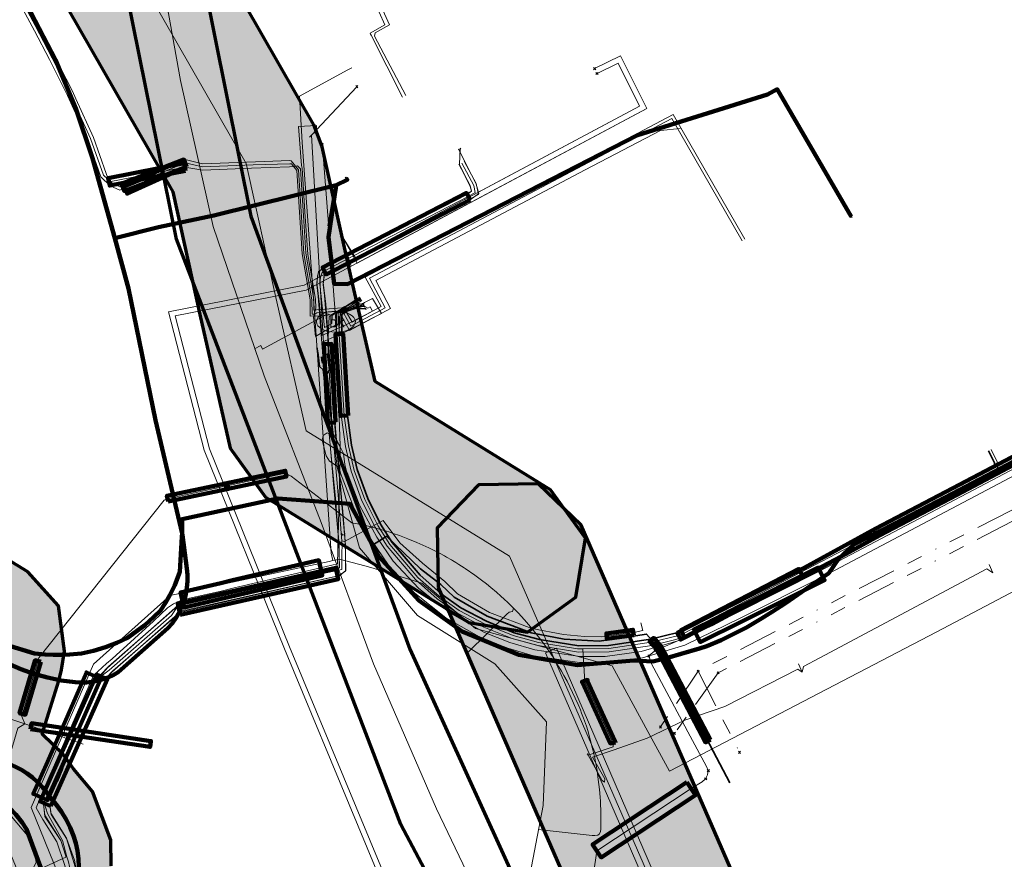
# Model space of a CAD drawing. Header units: metres. Extents: x 81432 to 82113, y 447367 to 448265.
# Tile 3 of 11: x 81564 to 81691, y 447585 to 447692. Entities that reach past the tile are written whole.
import ezdxf
from ezdxf.enums import TextEntityAlignment as Align
from ezdxf.lldxf.tags import DXFTag

# ---------------------------------------------------------------- set-up
doc = ezdxf.new("R2010")
doc.units = ezdxf.units.M
doc.linetypes.add('RI-OVERIG', pattern=[17, 5, -2, 2, -2, 0, -2, 2, -2])
doc.layers.get('0').update_dxf_attribs({"lineweight": 25})
for name, color, linetype, lineweight in [('B-WE-KL-DATA-G', 90, 'KL-DATA-N', 18), ('B-WE-KL-DATA_HULPSTUK-S', 90, 'Continuous', 25), ('B-WE-KL-DATA_KABELBED-G', 90, 'Continuous', 100), ('B-WE-KL-DATA_MANTELBUIS-G', 90, 'Continuous', 100), ('B-WE-KL-ET_LS-G', 190, 'KL-LS-N', 18), ('B-WE-KL-ET_LS_HULPSTUK-S', 190, 'Continuous', 25), ('B-WE-KL-ET_MS-G', 130, 'KL-MS-N', 18), ('B-WE-KL-GAS_HD-G', 30, 'KL-GAS-HD-N', 18), ('B-WE-KL-OVERIG_MANTELBUIS-G', 8, 'Continuous', 100), ('B-WE-KL-WARMTENET-G', 80, 'KL-WARMTENET-N', 18), ('B-WE-KL-WARMTENET_HULPSTUK-S', 80, 'Continuous', 25), ('B-WE-KL-WATER-G', 170, 'KL-WATER-N', 18), ('B-WE-KL-WATER-S', 170, 'Continuous', 25), ('B-WE-KL-WATER_HULPSTUK-S', 170, 'Continuous', 25), ('B-WE-KL-WATER_MANTELBUIS-G', 170, 'Continuous', 100), ('B-WE-RI-DRUK-G', 210, 'RI-PERS', 18), ('B-WE-RI-PERSLEIDING_HULPSTUK-S', 210, 'Continuous', 25), ('B-WE-RI-VRIJVERVAL-G', 210, 'RI-OVERIG', 18), ('B-WE-RI-VRIJVERVAL_HULPSTUK-S', 210, 'Continuous', 25), ('V-WE-KL-ET_LS-G', 190, 'KL-LS-V', 35)]:
    doc.layers.add(name, color=color, linetype=linetype, lineweight=lineweight)
doc.layers.add('B-WE-OG-INFO_EIS VOORZORGSMAATREGEL-GV', color=7, linetype='Continuous', lineweight=70, true_color=0xfa194b)
doc.layers.add('B-WE-OG-INFO_EIS VOORZORGSMAATREGEL-V', color=7, linetype='Continuous', lineweight=18, true_color=0xfa194b, transparency=0.8)
doc.styles.add('NLCS-ISO', font='NLCS-ISO.ttf')
doc.styles.get("Standard").update_dxf_attribs({"font": 'NLCS-ISO.ttf'})
tags = doc.linetypes.add('KL-DATA-N', pattern='A,4,-1,[101,NLCS.shx,S=0.5,R=0,X=0,Y=0],-1,4,-1,["D",Standard,S=1,R=0,X=-0.25,Y=-0.5],-1.5', length=12.5).pattern_tags.tags
tags[18] = DXFTag(74, 10)
tags = doc.linetypes.add('KL-GAS-HD-N', pattern='A,4,-1,[69,NLCS.shx,S=0.5,R=0,X=0,Y=0],-1,4,-1,["H",Standard,S=1,R=0,X=0,Y=-0.5],-2', length=13).pattern_tags.tags
tags[18] = DXFTag(74, 10)
tags = doc.linetypes.add('KL-LS-N', pattern='A,4,-1,[103,NLCS.shx,S=0.75,R=0,X=0,Y=0],-1,4,-1,["L",Standard,S=1,R=0,X=0,Y=-0.5],-2', length=13).pattern_tags.tags
tags[18] = DXFTag(74, 10)
tags = doc.linetypes.add('KL-LS-V', pattern='A,2,[24,NLCS.shx,S=0.5,R=0,X=0,Y=0],2,-1,[103,NLCS.shx,S=0.75,R=0,X=0,Y=0],-1,2,[24,NLCS.shx,S=0.5,R=0,X=0,Y=0],2,-1,["L",Standard,S=1,R=0,X=0,Y=-0.5],-2', length=13).pattern_tags.tags
tags[34] = DXFTag(74, 10)
tags = doc.linetypes.add('KL-MS-N', pattern='A,4,-1,[103,NLCS.shx,S=0.75,R=0,X=0,Y=0],-1,4,-1,["M",Standard,S=1,R=0,X=0,Y=-0.5],-2', length=13).pattern_tags.tags
tags[18] = DXFTag(74, 10)
tags = doc.linetypes.add('KL-WARMTENET-N', pattern='A,7,-1.5,["WN",Standard,S=1,R=0,X=-0.3,Y=-0.5],-3', length=11.5).pattern_tags.tags
tags[6] = DXFTag(74, 10)
doc.linetypes.add('KL-WATER-N', pattern='A,7,-0.5,[168,NLCS.shx,S=0.75,R=0,X=0.75,Y=0],-2', length=9.5)
tags = doc.linetypes.add('RI-PERS', pattern='A,7,-2,["P",Standard,S=1.8,R=0,X=-0.5,Y=-0.9],-2,7,-2,[102,NLCS.shx,S=1,R=180,X=0,Y=0],-2', length=22).pattern_tags.tags
tags[6] = DXFTag(74, 10)

# ---------------------------------------------------------------- blocks, each defined once
blk = doc.blocks.new('SKL-WTB_HULP_OVERIG-SO')
at = {"color": 0, "linetype": 'ByBlock', "lineweight": 18}
for points in [[(-0.14, 0.14), (0.14, -0.14)], [(0.14, 0.14), (-0.14, -0.14)]]:
    blk.add_lwpolyline(points, dxfattribs=at)
at = {"color": 0, "linetype": 'ByBlock', "lineweight": 18, "style": 'NLCS-ISO', "flags": 1}
for tag, p in [('TYPE', (1.5, 0)), ('LABEL', (1.5, -1.5)), ('OMSCHRIJVING', (1.5, -3))]:
    blk.add_attdef(tag, p, '', height=1, dxfattribs=at)
blk = doc.blocks.new('SKL-WATER_BRANDKRAAN_BRANDPUT-SO')
at = {"color": 0, "linetype": 'ByBlock', "lineweight": 18}
blk.add_ellipse((0, 0), major_axis=(2.5, 0), ratio=0.54, dxfattribs=at)
at = {"color": 0, "linetype": 'ByBlock', "lineweight": 18, "style": 'NLCS-ISO'}
blk.add_text('bk', height=1.5, dxfattribs=at).set_placement((0.16, 0), align=Align.MIDDLE_CENTER)
blk = doc.blocks.new('SRI-HULP_OVERIG-SO')
at = {"color": 0, "linetype": 'ByBlock', "lineweight": 18}
for points in [[(-0.14, 0.14), (0.14, -0.14)], [(0.14, 0.14), (-0.14, -0.14)]]:
    blk.add_lwpolyline(points, dxfattribs=at)
at = {"color": 0, "linetype": 'ByBlock', "lineweight": 18, "style": 'NLCS-ISO', "flags": 1}
for tag, p in [('TYPE', (1.5, 0)), ('LABEL', (1.5, -1.5)), ('OMSCHRIJVING', (1.5, -3))]:
    blk.add_attdef(tag, p, '', height=1, dxfattribs=at)

msp = doc.modelspace()

# ---------------------------------------------------------------- hatches: boundary and pattern name
at = {"layer": 'B-WE-OG-INFO_EIS VOORZORGSMAATREGEL-V'}
for points in [[(81555.43, 447760.05), (81569.43, 447696.55), (81570.52, 447693.73), (81583.96, 447670.25), (81587.44, 447654.51), (81591.35, 447637.38), (81595.85, 447631.09), (81621.95, 447614.99), (81629.51, 447613.77), (81635.71, 447618.25), (81636.93, 447625.81), (81632.45, 447632.01), (81609.92, 447645.91), (81606.96, 447658.89), (81603.16, 447676.06), (81602.08, 447678.87), (81588.64, 447702.34), (81574.97, 447764.35), (81570.58, 447770.63), (81563.05, 447771.97), (81556.77, 447767.58)], [(81526, 447614.98), (81537.82, 447610.99), (81548.38, 447607.58), (81548, 447606.32), (81545.93, 447597.08), (81547.01, 447589.94), (81552.62, 447585.39), (81554.9, 447584.66), (81555.64, 447583.67), (81556.2, 447580.26), (81556.38, 447578.75), (81556.94, 447575.87), (81558.16, 447571.53), (81558.78, 447569.93), (81561.05, 447565.28), (81561.93, 447563.81), (81564.93, 447559.66), (81565.89, 447558.51), (81564.71, 447556.05), (81563.47, 447553.97), (81562.58, 447545.58), (81563.7, 447542.29), (81564.24, 447541.02), (81568.08, 447533.41), (81572.65, 447528.91), (81579.01, 447528.12), (81581.15, 447528.56), (81583.32, 447528.85), (81584.73, 447529.14), (81586.42, 447529.62), (81587.47, 447529.83), (81589.34, 447529.18), (81590.33, 447528.04), (81598.05, 447513.73), (81609.32, 447492.82), (81615.25, 447487.98), (81622.86, 447488.75), (81627.7, 447494.68), (81626.93, 447502.3), (81615.66, 447523.22), (81607.7, 447537.97), (81605.81, 447540.86), (81605.06, 447541.83), (81604.21, 447542.71), (81601.73, 447544.93), (81599.57, 447546.41), (81595.95, 447548.25), (81593.38, 447549.14), (81590.96, 447549.63), (81589.02, 447549.82), (81586.54, 447549.83), (81584.61, 447549.65), (81586, 447554.24), (81586.97, 447558.27), (81587.03, 447560.68), (81584.57, 447567.52), (81580.87, 447571.75), (81578.65, 447574.83), (81577.13, 447577.94), (81576.48, 447580.16), (81576.15, 447581.86), (81576.07, 447583.78), (81576.01, 447587.07), (81573.66, 447593.32), (81571.21, 447596.23), (81569.91, 447598.06), (81567.21, 447600.66), (81569.36, 447607.54), (81569.69, 447608.93), (81570.09, 447611.33), (81569.31, 447617.15), (81565.39, 447621.53), (81560.79, 447624.31), (81558.7, 447625.26), (81544.16, 447629.96), (81532.4, 447633.93), (81524.76, 447633.42), (81519.73, 447627.65), (81520.24, 447620.02)], [(81618.03, 447619.51), (81642.23, 447563.91), (81647.74, 447558.59), (81655.39, 447558.73), (81660.71, 447564.24), (81660.57, 447571.89), (81636.37, 447627.49), (81630.86, 447632.81), (81623.21, 447632.67), (81617.89, 447627.16)]]:
    msp.add_hatch(color=256, dxfattribs=at).paths.add_polyline_path(points)

# ---------------------------------------------------------------- linework, layer by layer
at = {"layer": 'B-WE-KL-DATA-G', "flags": 128}
for points in [[(81565.2, 447762.2), (81579.2, 447698.7), (81593.4, 447673.9), (81597.2, 447656.7), (81601.1, 447639.6), (81627.2, 447623.5)], [(81796.64, 447689.33), (81798.19, 447690.13), (81797.82, 447690.84), (81796.27, 447690.04), (81775.91, 447679.14), (81694.53, 447636.15), (81667.04, 447621.62), (81656.43, 447616.3), (81649.37, 447612.83), (81644.09, 447611.28), (81639.45, 447610.66), (81636.21, 447610.66), (81630.45, 447611.5), (81627.23, 447612.46), (81623.95, 447613.71), (81619.53, 447616.24), (81615.55, 447619.37), (81612.26, 447622.86), (81610.14, 447625.97), (81607.94, 447630.07), (81606.33, 447634.24), (81606.26, 447634.42), (81606.06, 447635.26), (81605.86, 447636.71), (81605.39, 447637.62)], [(81604.25, 447636.81), (81604.03, 447639.23), (81603.79, 447639.35), (81603.28, 447639), (81603.15, 447638.4), (81603.64, 447636.4), (81604.08, 447635.7), (81605.33, 447634.88), (81605.49, 447634.17), (81607.21, 447629.73), (81609.45, 447625.56), (81611.64, 447622.36), (81615.01, 447618.78), (81619.03, 447615.62), (81623.61, 447612.99), (81626.97, 447611.7), (81630.28, 447610.71), (81636.15, 447609.86), (81639.51, 447609.86), (81644.25, 447610.49), (81649.66, 447612.08), (81656.78, 447615.58), (81667.41, 447620.91), (81776.02, 447678.29), (81796.64, 447689.33)], [(81621.38, 447674.19), (81622.89, 447671.34), (81623.2, 447669.91), (81622.02, 447669.3), (81603.61, 447659.76), (81603.48, 447659.65), (81603.4, 447659.53), (81603.34, 447659.34), (81603.29, 447658.74), (81603.25, 447658.35), (81603.42, 447656.96), (81604.03, 447649.28), (81605.67, 447630.59), (81605.8, 447629.26), (81606.12, 447624.88), (81606.15, 447621.59), (81605.19, 447620.98), (81584.99, 447616.46), (81576.15, 447608.64), (81575.33, 447607.71), (81568.18, 447591.71), (81568.34, 447590.55), (81570.34, 447587.32), (81571.35, 447584.5), (81571.63, 447583.06), (81571.78, 447580.37), (81573.65, 447575.76), (81575.66, 447572.12), (81580.34, 447567), (81584.95, 447563.82), (81589.1, 447562.03), (81593.77, 447560.62), (81601.98, 447559), (81605.68, 447557.63), (81606.76, 447556.67), (81606.54, 447555.23), (81604.63, 447551.01), (81602.44, 447547.28), (81601.67, 447545.96), (81597.09, 447538.87), (81596.84, 447538.43), (81596.67, 447537.98), (81596.57, 447537.56), (81596.67, 447537.2), (81596.9, 447536.84), (81597.3, 447536.42), (81597.96, 447535.72)], [(81605.39, 447637.62), (81604.02, 447640.26), (81603.23, 447649.22), (81602.62, 447656.88), (81602.45, 447658.33), (81602.49, 447658.81), (81602.55, 447659.5), (81602.68, 447659.88), (81602.87, 447660.18), (81603.17, 447660.43), (81621.65, 447670.01), (81622.29, 447670.34), (81622.13, 447671.07), (81620.68, 447673.81)], [(81569.59, 447587.05), (81569.52, 447587.18), (81567.57, 447590.3), (81567.38, 447591.71), (81574.72, 447608.22), (81575.58, 447609.21), (81584.61, 447617.2), (81604.88, 447621.73), (81605.34, 447622.03), (81605.32, 447624.85), (81605, 447629.19), (81604.88, 447630.52), (81604.25, 447636.81)], [(81529.2, 447624.46), (81541.02, 447620.47), (81555.62, 447615.75), (81558.74, 447614.18), (81560.23, 447612.97), (81559.83, 447610.57), (81558.02, 447604.42), (81557.65, 447603.72), (81555.65, 447595.47), (81555.69, 447594.91), (81559.63, 447593.64), (81561.75, 447592.28), (81563.29, 447590.11), (81566.01, 447586.88), (81566.45, 447584.23), (81566.07, 447583.47), (81566.19, 447580.68), (81566.34, 447579.7), (81566.76, 447577.8), (81567.77, 447574.32), (81570.04, 447569.67), (81573.04, 447565.52), (81575.42, 447562.71), (81577.04, 447560.94), (81576.97, 447558.54), (81573.54, 447551.31), (81573.48, 447549.83), (81572.04, 447548.82), (81573.16, 447545.53), (81577.01, 447537.91), (81577.92, 447537.35), (81578.82, 447537.41), (81579.49, 447538.42), (81580.95, 447538.81), (81581.99, 447538.76), (81584.09, 447539.36), (81586.52, 447539.83), (81588.99, 447539.82), (81591.42, 447539.34), (81593.7, 447538.39), (81595.04, 447537.5), (81595.76, 447537.02), (81597.52, 447535.27), (81598.9, 447533.22), (81606.86, 447518.48), (81618.12, 447497.56)], [(81627.2, 447623.5), (81651.4, 447567.9)], [(81649.1, 447575), (81633.2, 447611.7), (81631.8, 447611.1), (81647.7, 447574.4), (81649.1, 447575)], [(81569.59, 447587.05), (81570.23, 447585.04), (81570.23, 447584.88), (81567.01, 447583.41), (81566.52, 447582.59), (81566.62, 447580.22), (81566.1, 447577.17), (81565.8, 447576.51), (81560.15, 447573.19), (81557.57, 447571.9), (81556.41, 447571.63)]]:
    msp.add_lwpolyline(points, dxfattribs=at)
at = {"layer": 'B-WE-KL-DATA_KABELBED-G', "flags": 128}
for points in [[(81527.85, 447762.65), (81538.55, 447743.22), (81542.24, 447736.23), (81560.21, 447703.69), (81565.81, 447693.17), (81568.92, 447687.19), (81571.53, 447680.98), (81573.65, 447674.58), (81576.54, 447664.32)], [(81671.03, 447667.1), (81661.53, 447683.42), (81660.27, 447682.76), (81643.6, 447677.54), (81606.37, 447658.43), (81604.66, 447658.47), (81603.95, 447664.45), (81604.92, 447671.14)], [(81604.92, 447671.14), (81606.35, 447671.82), (81606.22, 447672.02)], [(81576.54, 447664.32), (81582.14, 447665.75), (81589.24, 447667.22), (81604.92, 447671.14)], [(81604.88, 447670.8), (81604.1, 447665.86)], [(81584.64, 447628.62), (81581.77, 447640.95), (81578.29, 447657.85), (81576.54, 447664.32)], [(81558.91, 447613.24), (81566.24, 447611.02), (81567.61, 447610.9), (81568.65, 447610.85), (81569.71, 447610.85), (81570.73, 447610.89), (81572.27, 447611.03), (81573.79, 447611.36), (81575.34, 447611.83), (81576.78, 447612.38), (81578.17, 447613.05), (81578.99, 447613.63), (81580.4, 447614.65), (81581.54, 447615.72), (81582.39, 447616.56), (81583.05, 447617.51), (81583.6, 447618.51), (81584.24, 447619.78), (81584.86, 447621.53), (81585.15, 447626.02), (81585.16, 447626.42), (81585.18, 447628.28), (81597.47, 447630.92), (81603.33, 447630.48), (81606.7, 447630.23), (81610.39, 447623.46), (81615.55, 447617.82), (81621.12, 447613.85), (81628.38, 447610.87), (81635.9, 447609.55), (81643.14, 447610.12), (81645.56, 447610.02), (81647.45, 447610.49), (81649.22, 447610.97), (81651.55, 447611.66), (81652.52, 447611.96), (81654.33, 447612.73), (81657.59, 447614.38), (81659.51, 447615.53), (81660.87, 447616.36), (81662.57, 447617.46), (81664.23, 447618.62), (81665.39, 447619.43), (81668.15, 447621.35), (81669.44, 447623.23), (81671.36, 447625.03), (81676.63, 447627.71), (81683.15, 447631.09), (81705.14, 447642.64)], [(81585.18, 447628.28), (81597.47, 447630.92)], [(81562.82, 447609.76), (81564.46, 447609.03), (81566.16, 447608.41), (81567.89, 447607.93), (81569.66, 447607.57), (81571.45, 447607.35), (81572.16, 447607.3), (81572.88, 447607.32), (81573.6, 447607.39), (81574.31, 447607.53), (81575, 447607.72), (81575.68, 447607.96), (81576.33, 447608.26), (81576.95, 447608.62), (81583.35, 447614.27), (81583.89, 447614.9), (81584.37, 447615.58), (81584.78, 447616.3), (81585.14, 447617.06), (81585.42, 447617.84), (81585.64, 447618.64), (81585.79, 447619.46), (81585.86, 447620.29), (81585.86, 447621.12), (81585.79, 447621.95), (81585.2, 447626.23), (81585.16, 447626.42), (81584.64, 447628.62)], [(81564.55, 447596.1), (81563.86, 447596.46), (81563.14, 447596.77)], [(81601.1, 447550.71), (81593.95, 447553.07), (81588, 447555.52), (81582.08, 447560.6), (81579.88, 447561.8), (81567.29, 447576.5), (81567.34, 447577.96), (81567.47, 447580.91), (81567.09, 447583.38), (81565.19, 447588.47), (81564.64, 447589.36), (81563.84, 447590.37), (81562.98, 447591.29), (81561.71, 447592.43), (81561.15, 447592.79), (81560.39, 447593.38), (81559.72, 447593.9), (81558.79, 447594.47), (81557.64, 447595.03), (81556.24, 447595.63), (81551.96, 447594.46), (81551.95, 447594.46)], [(81571.22, 447587.65), (81570.8, 447588.72), (81570.29, 447589.74), (81569.7, 447590.72), (81569.01, 447591.64), (81568.26, 447592.5), (81567.77, 447593.22), (81567.23, 447593.9), (81566.63, 447594.53), (81565.98, 447595.11), (81565.28, 447595.63), (81564.55, 447596.1)], [(81572.89, 447579.06), (81572.52, 447580.18), (81572.24, 447581.33), (81572.04, 447582.49), (81571.93, 447583.67), (81571.87, 447584.68), (81571.73, 447585.69), (81571.51, 447586.68), (81571.22, 447587.65)]]:
    msp.add_lwpolyline(points, dxfattribs=at)
at = {"layer": 'B-WE-KL-DATA_MANTELBUIS-G', "flags": 128}
for points in [[(81604.88, 447670.8), (81604.1, 447665.86)], [(81585.18, 447628.28), (81597.47, 447630.92)]]:
    msp.add_lwpolyline(points, dxfattribs=at)
at = {"layer": 'B-WE-KL-ET_LS-G', "flags": 128}
for points in [[(81495.55, 447853.05), (81498.32, 447847.94), (81508.49, 447828.64), (81517.01, 447812.64), (81529.44, 447790.03), (81529.74, 447789.26), (81529.65, 447788.82), (81521.38, 447784.3), (81518.16, 447782.65), (81519.51, 447780.29), (81521.51, 447776.61), (81524.34, 447771.29), (81526.09, 447767.61), (81529.78, 447759.63), (81529.97, 447759.24), (81530.22, 447758.68), (81531.05, 447757.3), (81532.86, 447754.26), (81540.48, 447741.62), (81542.67, 447737.55), (81543.81, 447735.32), (81547.14, 447727.84), (81561.81, 447700), (81565.42, 447694.12), (81566.36, 447692.35), (81568.39, 447688.54), (81570.29, 447684.76), (81571.09, 447683.19), (81571.54, 447682.2), (81573.8, 447677.25), (81575.42, 447672.62), (81575.79, 447671.55), (81585.51, 447673.45), (81587.82, 447673.06), (81594.05, 447673.3), (81598.95, 447673.48), (81599.96, 447673.61), (81600.34, 447673.2), (81600.73, 447667.19), (81601.04, 447662.38), (81602.06, 447656.46), (81602.08, 447655.1), (81602.42, 447655.12), (81605.68, 447655.39), (81606.01, 447655.57), (81608.17, 447656.42), (81608.06, 447656.36)], [(81517.23, 447782.34), (81517.37, 447782.14), (81517.57, 447781.77), (81518.82, 447779.88), (81521.71, 447774.56), (81523.18, 447771.85), (81524.71, 447768.66), (81529.51, 447758.31), (81539.47, 447741.62), (81540.93, 447739.05), (81542.25, 447736.66), (81546.03, 447728.23), (81546.89, 447726.59), (81552.6, 447715.75), (81557.4, 447706.65), (81560.96, 447699.89), (81564.72, 447693.72), (81566.21, 447690.94), (81568.16, 447687.23), (81570.45, 447682.64), (81571.49, 447680.38), (81573.06, 447676.95), (81574.73, 447672.18), (81575.95, 447671.03), (81577.16, 447670.47), (81585.58, 447673.98), (81587.8, 447673.46), (81594.3, 447673.71), (81598.98, 447673.88), (81599.2, 447673.84), (81599.88, 447673.02), (81600.57, 447662.33), (81601.59, 447656.41), (81601.62, 447654.3), (81602.23, 447654.35), (81602.48, 447654.32), (81604.25, 447654.47), (81606.07, 447655.45), (81608.05, 447656.64), (81607.94, 447656.58)], [(81607.88, 447656.69), (81607.99, 447656.75), (81606.04, 447655.51), (81604.96, 447654.93), (81602.45, 447654.72), (81602.21, 447654.58), (81601.85, 447654.55), (81601.83, 447656.43), (81600.8, 447662.36), (81600.11, 447673.11), (81599.16, 447674.26), (81599.01, 447674.28), (81595.69, 447674.16), (81587.79, 447673.86), (81585.54, 447674.4), (81577.17, 447670.91), (81576.17, 447671.36), (81575.08, 447672.4), (81573.43, 447677.1), (81571.88, 447680.48), (81570.48, 447683.5), (81569.55, 447685.35), (81566.31, 447691.6), (81565.07, 447693.92), (81563.58, 447696.35), (81561.46, 447699.8), (81556.15, 447709.88), (81551.35, 447718.98), (81546.88, 447727.47), (81544.07, 447733.57), (81542.6, 447736.84), (81539.66, 447742.09), (81535.82, 447748.52), (81532.46, 447754.16), (81529.87, 447758.49), (81525.9, 447767.09), (81522.38, 447774.16), (81518.98, 447780.37), (81517.91, 447781.98), (81517.71, 447782.35), (81517.55, 447782.57)], [(81608, 447656.47), (81608.11, 447656.53), (81606.19, 447655.23), (81605.19, 447654.69), (81605.2, 447653.38), (81604.97, 447653.02), (81604.97, 447652.49), (81604.93, 447651.98), (81605.22, 447647.47), (81605.58, 447641.48), (81605.61, 447641.3), (81606.12, 447637.59), (81606.88, 447634.41), (81608.24, 447630.61), (81609.93, 447627.25), (81611.49, 447624.79), (81615.13, 447620.53), (81617.89, 447618.06), (81620.52, 447616.22), (81623.87, 447614.43), (81627.51, 447612.94), (81630.84, 447612.05), (81636.03, 447611.2), (81639.95, 447611.26), (81645.43, 447612.07), (81648.51, 447612.84), (81649.04, 447612.98), (81664.73, 447621.09), (81674.58, 447626.25), (81684.48, 447631.44), (81689.74, 447634.19), (81695.2, 447637.55), (81708.29, 447644.79), (81710.29, 447645.9), (81729.88, 447655.68), (81732.74, 447657.22), (81754.48, 447668.97), (81770.27, 447677.51), (81777.07, 447681.11), (81803.51, 447695.11), (81812.3, 447699.77), (81824.44, 447706.1), (81846.45, 447717.55), (81872.6, 447731.17), (81874.7, 447732.26), (81885.3, 447737.95), (81892.66, 447741.38), (81892.95, 447741.56), (81892.74, 447741.99), (81892.52, 447742.17), (81892.47, 447742.28)], [(81638.1, 447686.07), (81641.44, 447687.72), (81644.81, 447680.94), (81607.61, 447661.13)], [(81638.41, 447685.44), (81641.13, 447686.79), (81643.88, 447681.24), (81607.4, 447661.81)], [(81608.42, 447655.7), (81608.53, 447655.76), (81606.32, 447654.98), (81605.88, 447654.74), (81606.81, 447653.02), (81611.23, 447655.37), (81609.21, 447659.17), (81648.03, 447679.66), (81657.04, 447663.99)], [(81657.39, 447664.19), (81648.18, 447680.19), (81608.66, 447659.33), (81610.69, 447655.54), (81606.97, 447653.56), (81606.24, 447654.87), (81606.35, 447654.93), (81608.59, 447655.65), (81608.48, 447655.59)], [(81603.37, 447652.34), (81602.27, 447651.72), (81602.04, 447654.18), (81602.31, 447655.36), (81602.29, 447656.48), (81601.3, 447662.22), (81600.93, 447667.7), (81600.57, 447673.29), (81600.47, 447673.65), (81600.12, 447678.66), (81602.4, 447678.78), (81602.47, 447677.82), (81602.01, 447677.78), (81601.52, 447677.29)], [(81608.12, 447656.25), (81608.23, 447656.31), (81606.26, 447655.09), (81605.47, 447654.66), (81606.65, 447652.48), (81611.9, 447655.28), (81610.04, 447658.89), (81636.91, 447673.1), (81646.57, 447678.15), (81649.1, 447678.38)], [(81604.69, 447654.56), (81604.41, 447654.41), (81604.38, 447653.37), (81603.46, 447652.85), (81602.86, 447658.42), (81602.94, 447659.38), (81603.1, 447659.85), (81603.42, 447660.12), (81621.89, 447669.68), (81622.78, 447670.19), (81622.6, 447671.06), (81621.05, 447673.94)], [(81607.4, 447661.81), (81605.61, 447664.69)], [(81606.4, 447661.28), (81605.61, 447664.69)], [(81607.61, 447661.13), (81605.61, 447664.69)], [(81605.61, 447664.69), (81606.86, 447660.73)], [(81606.4, 447661.28), (81600.83, 447658.31), (81583.42, 447654.89), (81588, 447637.13), (81598.3, 447611.62), (81617.23, 447566.13), (81632.64, 447535.59), (81644.17, 447512.73)], [(81606.86, 447660.73), (81601.07, 447657.64), (81584.28, 447654.35), (81588.68, 447637.31), (81598.95, 447611.88), (81617.87, 447566.43), (81633.27, 447535.9), (81644.78, 447513.08)], [(81608.3, 447655.92), (81608.41, 447655.98), (81606.23, 447655.15), (81605.43, 447654.71), (81605.43, 447653.38), (81605.32, 447653.02), (81605.32, 447652.01), (81605.98, 447641.53), (81606.52, 447637.67), (81607.26, 447634.53), (81608.61, 447630.77), (81610.28, 447627.45), (81611.82, 447625.03), (81615.42, 447620.8), (81618.14, 447618.38), (81620.73, 447616.56), (81624.04, 447614.8), (81627.64, 447613.32), (81630.92, 447612.44), (81635.92, 447611.63), (81636.6, 447611.63), (81639.92, 447611.66), (81645.36, 447612.47), (81648.92, 447613.36), (81649.41, 447613.57), (81664.54, 447621.44), (81677.25, 447628.1), (81689.78, 447634.66), (81689.85, 447635.08), (81689.78, 447635.63), (81688.98, 447637.2)], [(81608.36, 447655.81), (81608.47, 447655.87), (81606.29, 447655.04), (81605.71, 447654.72), (81605.72, 447652.17), (81606.09, 447646.18), (81606.37, 447641.69), (81606.91, 447637.74), (81607.65, 447634.64), (81608.98, 447630.93), (81610.63, 447627.64), (81612.14, 447625.27), (81615.71, 447621.09), (81617.92, 447619.11), (81618.39, 447618.69), (81620.94, 447616.9), (81624.21, 447615.16), (81627.77, 447613.7), (81631.01, 447612.83), (81635.95, 447612.03), (81638.68, 447612.05), (81639.89, 447612.06), (81645.28, 447612.86), (81648.79, 447613.74), (81649.24, 447613.93), (81656.94, 447617.94), (81659.38, 447619.2), (81663.24, 447621.21), (81671.9, 447625.75), (81674.87, 447627.31), (81682.89, 447631.51), (81689.41, 447634.92), (81689.44, 447635.09), (81689.39, 447635.51), (81688.63, 447637.02)], [(81604.28, 447654.41), (81603.88, 447654.6), (81595.48, 447650.1), (81595.25, 447650.53), (81594.44, 447650.11)], [(81608.65, 447655.26), (81608.76, 447655.32), (81606.16, 447655.28), (81604.96, 447654.64), (81604.97, 447653.24), (81603.37, 447652.34)], [(81604.49, 447639.29), (81604.37, 447640.73), (81603.86, 447650.75), (81604.02, 447654.27), (81604.28, 447654.41), (81606.04, 447655.37), (81606.1, 447655.4), (81608.65, 447655.54), (81608.54, 447655.48)], [(81608.71, 447655.15), (81608.82, 447655.21), (81606.13, 447655.34), (81604.69, 447654.56)], [(81595.83, 447535.08), (81595.74, 447534.99), (81596.41, 447535.35), (81597.7, 447536.59), (81598.11, 447536.97), (81596.38, 447538.59), (81596.17, 447538.83), (81601.05, 447546.43), (81602.04, 447547.42), (81604.28, 447551.2), (81605.89, 447554.78), (81606.15, 447555.34), (81606.33, 447556.5), (81605.49, 447557.24), (81601.92, 447558.62), (81593.76, 447560.21), (81588.97, 447561.66), (81584.63, 447563.56), (81580.07, 447566.69), (81575.34, 447571.88), (81573.29, 447575.59), (81571.4, 447580.23), (81571.04, 447581.76), (81570.72, 447583.69), (81570.58, 447584.28), (81570.39, 447584.96), (81569.8, 447587.02), (81567.9, 447590.51), (81567.48, 447591.86), (81574.8, 447608.11), (81575.81, 447608.88), (81583.81, 447615.92), (81584.74, 447617.3), (81605.66, 447621.8), (81605.68, 447623.91), (81605.69, 447624.92), (81605.65, 447625.47), (81605.58, 447626.45), (81605.41, 447628.79), (81605.07, 447632.89), (81604.49, 447639.29)], [(81582.85, 447630.71), (81583.25, 447630.86), (81598.45, 447634.15), (81599.14, 447633.79)], [(81599.14, 447633.79), (81606.94, 447627.81), (81607.12, 447627.77), (81607.41, 447627.72), (81607.68, 447627.66), (81608.52, 447627.48), (81609.24, 447627.31), (81609.98, 447627.12), (81610.79, 447626.9), (81611.7, 447626.62), (81612.25, 447626.44), (81613.05, 447626.16), (81614.13, 447625.76), (81615.27, 447625.29), (81616.82, 447624.59), (81617.34, 447624.34), (81617.84, 447624.09), (81618.27, 447623.85), (81618.83, 447623.55), (81619.1, 447623.4), (81619.72, 447623.04), (81619.87, 447622.96), (81620.31, 447622.69), (81620.68, 447622.47), (81621.35, 447622.03), (81621.51, 447621.92), (81622.72, 447621.09), (81623.58, 447620.46), (81624.21, 447619.97), (81624.79, 447619.5), (81625.51, 447618.9), (81626.07, 447618.4), (81626.48, 447618.02), (81626.58, 447617.93), (81626.68, 447617.83), (81626.79, 447617.73), (81626.93, 447617.6), (81627.08, 447617.46), (81627.54, 447617), (81627.68, 447616.86)], [(81582.85, 447630.71), (81566.79, 447610.48), (81566.67, 447610.05), (81564.59, 447602.95), (81565, 447601.99)], [(81605.65, 447625.47), (81606, 447625.42), (81610.95, 447628.08), (81613.11, 447625.22), (81616.02, 447622.6), (81618.9, 447620.26), (81620.5, 447618.68), (81624.62, 447616.27), (81630.06, 447614.24), (81634.11, 447613.45), (81636.82, 447613.21), (81639.04, 447613.18), (81643.29, 447613.75), (81644.3, 447614), (81644.04, 447614.96)], [(81605.58, 447626.45), (81605.79, 447626.2), (81606.13, 447626.38)], [(81664.73, 447608.62), (81664.89, 447609.37), (81667.01, 447610.49), (81688.44, 447621.88), (81689.19, 447621.39)], [(81689.19, 447621.39), (81688.75, 447622.43)], [(81627.68, 447616.86), (81627.55, 447616.41), (81627.13, 447616.34), (81626.85, 447616.07), (81621.84, 447611.14)], [(81627.68, 447616.86), (81627.83, 447616.72), (81628.05, 447616.49), (81628.27, 447616.26), (81629.1, 447615.36), (81629.89, 447614.45), (81630.62, 447613.55), (81631.21, 447612.8), (81631.72, 447612.09), (81632.3, 447611.26), (81632.42, 447611.09), (81632.58, 447610.84), (81632.86, 447610.41), (81633.16, 447609.93), (81633.53, 447609.33), (81633.86, 447608.77), (81634.17, 447608.22), (81634.57, 447607.48), (81635.62, 447605.31), (81635.99, 447604.49), (81636.27, 447603.79), (81636.43, 447603.38)], [(81535.74, 447611.75), (81565, 447601.99)], [(81636.6, 447611.63), (81636.85, 447607.41), (81640.44, 447599.58), (81640.49, 447599.06), (81637.54, 447598.07), (81637.15, 447598.17)], [(81639.38, 447594.53), (81639.4, 447594.95), (81637.84, 447597.75), (81640.61, 447598.68), (81644.85, 447600.17), (81649.66, 447602.47), (81654.81, 447604.23), (81664.2, 447609), (81664.73, 447608.62)], [(81664.73, 447608.62), (81664.27, 447609.71)], [(81636.43, 447603.38), (81636.68, 447602.73), (81637.04, 447601.7), (81637.21, 447601.17), (81637.5, 447600.16), (81637.88, 447598.68), (81638.08, 447597.8), (81638.26, 447596.91), (81638.42, 447596.01), (81638.53, 447595.2), (81638.65, 447594.24), (81638.73, 447593.57), (81638.81, 447592.58), (81638.84, 447592.1), (81638.87, 447591.57), (81638.88, 447591.02), (81638.89, 447590.95), (81638.89, 447590.67), (81638.9, 447590.57), (81638.9, 447590.36), (81638.9, 447590.16), (81638.9, 447589.75), (81638.9, 447589.58), (81638.9, 447589.37), (81638.89, 447589.03), (81638.88, 447588.49), (81638.87, 447588.19), (81638.74, 447587.89), (81638.53, 447587.74), (81638.15, 447587.66), (81637.78, 447587.69), (81630.86, 447588.44)], [(81565, 447601.99), (81564.08, 447601.43), (81560.86, 447590.71), (81566.16, 447578.09), (81566.38, 447577.3), (81566.59, 447576.64), (81566.71, 447576.28), (81567.16, 447576.45)], [(81572.49, 447599.38), (81565, 447601.99)], [(81637.15, 447598.17), (81637.26, 447597.97), (81639.05, 447594.75), (81639.38, 447594.53)]]:
    msp.add_lwpolyline(points, dxfattribs=at)
at = {"layer": 'B-WE-KL-ET_MS-G', "flags": 128}
for points in [[(81832.55, 447622.47), (81831.02, 447623.41), (81829.62, 447625.31), (81826.72, 447630.09), (81818.3, 447644.99), (81817.69, 447646.09), (81806.15, 447666.68), (81806.57, 447670.92), (81806.37, 447672.42), (81804.63, 447676.94), (81798.21, 447689.34), (81797.49, 447690.1), (81796.92, 447690.16), (81796.43, 447689.98), (81775.91, 447679.14), (81694.53, 447636.15), (81667.04, 447621.62), (81656.43, 447616.3), (81649.37, 447612.83), (81644.09, 447611.28), (81639.45, 447610.66), (81636.21, 447610.66), (81630.45, 447611.5), (81627.23, 447612.46), (81623.95, 447613.71), (81619.53, 447616.24), (81615.55, 447619.37), (81612.26, 447622.86), (81610.14, 447625.97), (81607.94, 447630.07), (81606.33, 447634.24), (81606.26, 447634.42), (81606.06, 447635.26), (81605.86, 447636.71), (81605.39, 447637.62)], [(81604.25, 447636.81), (81604.03, 447639.23), (81603.79, 447639.35), (81603.28, 447639), (81603.15, 447638.4), (81603.64, 447636.4), (81604.08, 447635.7), (81605.31, 447634.89), (81605.49, 447634.17), (81607.21, 447629.73), (81609.45, 447625.56), (81611.64, 447622.36), (81615.01, 447618.78), (81619.03, 447615.62), (81623.61, 447612.99), (81626.97, 447611.7), (81630.28, 447610.71), (81636.15, 447609.86), (81639.51, 447609.86), (81644.25, 447610.49), (81649.66, 447612.08), (81656.78, 447615.58), (81667.41, 447620.91), (81776.02, 447678.29), (81796.76, 447689.24), (81797.02, 447689.35), (81797.11, 447689.34), (81797.55, 447688.87), (81797.76, 447688.47), (81803.91, 447676.61), (81805.59, 447672.22), (81805.77, 447670.91), (81805.32, 447666.51), (81816.99, 447645.7), (81817.6, 447644.6), (81826.04, 447629.68), (81828.96, 447624.87), (81830.47, 447622.82), (81831.77, 447622.01)], [(81607.74, 447655.9), (81607.85, 447655.96), (81608.98, 447655.36), (81609.29, 447655.52), (81609.61, 447654.96), (81608.54, 447654.41), (81606.26, 447653.25), (81603.08, 447651.83), (81602.79, 447655.79), (81602.45, 447658.64), (81602.69, 447660.03), (81603.25, 447660.45), (81621.73, 447669.94), (81622.32, 447670.37), (81622.14, 447670.97), (81620.75, 447673.79), (81620.86, 447675.87), (81620.92, 447675.76)], [(81620.7, 447675.64), (81620.64, 447675.75), (81621.46, 447674.15), (81622.89, 447671.26), (81623.25, 447670.05), (81622.15, 447669.26), (81603.67, 447659.77), (81603.42, 447659.58), (81603.26, 447658.62), (81603.59, 447655.88), (81603.85, 447652.25), (81603.85, 447652.18), (81604.28, 447646.05), (81604.57, 447641.88), (81604.66, 447641.11), (81606.09, 447625.37), (81606.19, 447621.68), (81605.41, 447621.03), (81584.94, 447616.35), (81576.29, 447608.8), (81575.47, 447607.94), (81572.64, 447601.55), (81568.21, 447591.66), (81568.35, 447590.37), (81570.35, 447587.29), (81571.62, 447583.11), (81571.77, 447580.38), (81573.65, 447575.76), (81575.66, 447572.12), (81580.34, 447567), (81584.86, 447563.89), (81589.32, 447561.96), (81594, 447560.52), (81602.07, 447558.97), (81605.82, 447557.52), (81606.74, 447556.57), (81606.47, 447555.14), (81604.43, 447550.63), (81604.09, 447550.07), (81596.53, 447538.11), (81596.53, 447538.08), (81596.45, 447537.74), (81596.44, 447537.48), (81596.56, 447537.16), (81596.79, 447536.86), (81597.37, 447536.23), (81598.11, 447535.44)], [(81607.98, 447655.46), (81608.09, 447655.53), (81608.59, 447656.08), (81609.6, 447656.6), (81610.76, 447654.65), (81609.57, 447654.04), (81606.61, 447652.53), (81603.14, 447650.98), (81603.8, 447641.82)], [(81605.39, 447637.62), (81605.12, 447638.15), (81604.42, 447639.49), (81603.86, 447641.04), (81603.8, 447641.82)], [(81569.59, 447587.05), (81569.52, 447587.18), (81567.57, 447590.12), (81567.39, 447591.79), (81571.91, 447601.87), (81574.8, 447608.39), (81575.73, 447609.38), (81584.56, 447617.09), (81605.05, 447621.77), (81605.38, 447622.05), (81605.29, 447625.32), (81604.61, 447632.8), (81604.25, 447636.81)], [(81569.59, 447587.05), (81570.23, 447585.04), (81570.23, 447584.88), (81567.01, 447583.41), (81566.52, 447582.59), (81566.62, 447580.22), (81566.1, 447577.17), (81565.8, 447576.51), (81560.15, 447573.19), (81557.57, 447571.9), (81556.41, 447571.63)]]:
    msp.add_lwpolyline(points, dxfattribs=at)
at = {"layer": 'B-WE-KL-GAS_HD-G', "flags": 128}
for points in [[(81600.57, 447676.6), (81600.21, 447682.53), (81606.44, 447685.9)], [(81606.44, 447685.9), (81606.93, 447686.18)], [(81608.61, 447622.26), (81609.39, 447622.05), (81615.94, 447620.04), (81622.8, 447614.25), (81640.36, 447609.46), (81644.93, 447601.03), (81647.69, 447595.93), (81682.02, 447613.79), (81804.96, 447678.63)], [(81604.29, 447623.91), (81602.31, 447652.41), (81600.57, 447676.6)], [(81631.83, 447505.54), (81630.93, 447507.22), (81606.44, 447553.14), (81595.57, 447557.66), (81584.07, 447562.26), (81574.55, 447569.68), (81565.79, 447591.26), (81573.81, 447609.65), (81583.65, 447618.47), (81604.02, 447622.84)], [(81604.02, 447622.84), (81604.5, 447622.95)], [(81604.5, 447622.95), (81604.29, 447623.91)], [(81604.5, 447622.95), (81605, 447623.06)], [(81605, 447623.06), (81605.36, 447623.15), (81608.61, 447622.26)]]:
    msp.add_lwpolyline(points, dxfattribs=at)
at = {"layer": 'B-WE-KL-OVERIG_MANTELBUIS-G', "flags": 128}
for points in [[(81648.71, 447613.7), (81664.99, 447622.02), (81674.18, 447627.06), (81684.06, 447632.24), (81694.96, 447637.99), (81710.05, 447646.34), (81710.06, 447646.34), (81710.06, 447646.34), (81710.07, 447646.35), (81729.65, 447656.12), (81770.04, 447677.95), (81812.07, 447700.22)], [(81812.53, 447699.33), (81770.51, 447677.06), (81730.12, 447655.24), (81710.53, 447645.46), (81695.44, 447637.11), (81684.53, 447631.35), (81674.66, 447626.18), (81665.46, 447621.14), (81649.16, 447612.81), (81648.71, 447613.7)], [(81585.61, 447672.96), (81575.89, 447671.06), (81575.69, 447672.04), (81585.41, 447673.94), (81585.61, 447672.96)], [(81585.75, 447673.47), (81577.76, 447670.37), (81577.4, 447671.3), (81585.39, 447674.4), (81585.75, 447673.47)], [(81585.77, 447673.48), (81578.11, 447670.03), (81577.7, 447670.94), (81585.36, 447674.39), (81585.77, 447673.48)], [(81622.12, 447669.23), (81603.65, 447659.68), (81603.19, 447660.56), (81621.65, 447670.13), (81622.12, 447669.23)], [(81606.49, 447641.58), (81605.49, 447641.52), (81604.83, 447651.97), (81605.82, 447652.04), (81606.49, 447641.58)], [(81604.88, 447640.67), (81603.88, 447640.61), (81603.87, 447640.7), (81603.36, 447650.71), (81604.36, 447650.76), (81604.36, 447650.75), (81604.86, 447640.77), (81604.88, 447640.67)], [(81590.87, 447632.12), (81590.69, 447632.85), (81598.4, 447634.48), (81598.55, 447633.74), (81590.87, 447632.12)], [(81583.36, 447630.54), (81583.21, 447631.28), (81590.94, 447632.9), (81591.1, 447632.17), (81583.36, 447630.54)], [(81584.93, 447616), (81584.6, 447617.46), (81604.88, 447622.04), (81605.21, 447620.57), (81584.93, 447616)], [(81664.78, 447621), (81649.64, 447613.12), (81649.18, 447614.01), (81664.31, 447621.89), (81664.78, 447621)], [(81657.01, 447615.13), (81651.65, 447612.5), (81650.85, 447614.12), (81656.21, 447616.74), (81666.8, 447622.06), (81667.61, 447620.45), (81657.01, 447615.13)], [(81643.12, 447613.38), (81639.67, 447612.91), (81639.62, 447613.61), (81643.02, 447614.07), (81643.12, 447613.38)], [(81652.96, 447599.95), (81652.34, 447599.62), (81646.04, 447611.58), (81645.16, 447612.57), (81645.68, 447613.04), (81646.7, 447611.86), (81646.7, 447611.85), (81646.98, 447611.33), (81652.96, 447599.95)], [(81567.03, 447609.95), (81565.04, 447603.18), (81564.32, 447603.39), (81566.31, 447610.16), (81567.03, 447609.95)], [(81568.32, 447591.43), (81566.95, 447592.04), (81574.22, 447608.34), (81575.59, 447607.73), (81568.32, 447591.43)], [(81640.79, 447599.61), (81640.1, 447599.49), (81636.53, 447607.26), (81636.52, 447607.29), (81636.51, 447607.32), (81636.5, 447607.35), (81636.5, 447607.39), (81636.5, 447607.41), (81637.19, 447607.64), (81637.2, 447607.49), (81640.76, 447599.73), (81640.77, 447599.7), (81640.78, 447599.67), (81640.79, 447599.64), (81640.79, 447599.61)], [(81565.73, 447601.34), (81565.84, 447602.08), (81581.16, 447599.79), (81581.05, 447599.05), (81565.73, 447601.34)]]:
    msp.add_lwpolyline(points, dxfattribs=at)
at = {"layer": 'B-WE-KL-WARMTENET-G', "flags": 128}
for points in [[(81613.43, 447682.41), (81609.42, 447690.35), (81609.36, 447690.48), (81609.31, 447690.61), (81611.19, 447691.69), (81608.99, 447696.6)], [(81613.89, 447682.64), (81609.86, 447690.26), (81609.94, 447690.67), (81611.76, 447691.71), (81609.46, 447696.84)], [(81638.1, 447686.07), (81641.44, 447687.72), (81644.81, 447680.94), (81601.07, 447657.64), (81584.28, 447654.35), (81588.68, 447637.31)], [(81638.41, 447685.44), (81641.13, 447686.79), (81643.88, 447681.24), (81600.83, 447658.31), (81583.42, 447654.89), (81588, 447637.13)], [(81644.17, 447512.73), (81632.64, 447535.59), (81617.23, 447566.13), (81598.3, 447611.62), (81588, 447637.13)], [(81644.78, 447513.08), (81633.27, 447535.9), (81617.87, 447566.43), (81598.95, 447611.88), (81588.68, 447637.31)]]:
    msp.add_lwpolyline(points, dxfattribs=at)
at = {"layer": 'B-WE-KL-WATER-G', "flags": 128}
for points in [[(81955.15, 447773.72), (81946.34, 447769.16), (81919.67, 447755.18), (81912.07, 447751.08), (81892.74, 447740.78), (81866.08, 447726.79), (81859.96, 447723.59), (81847.79, 447717.23), (81840.5, 447713.34), (81822.03, 447703.75), (81773.25, 447678.08), (81769.74, 447676.23), (81725.4, 447652.5), (81707.96, 447643.44), (81699.01, 447638.81), (81694.54, 447636.46), (81662.57, 447619.63), (81653.27, 447614.64), (81645.84, 447611.39)], [(81604.82, 447654.81), (81604.65, 447656.99), (81604.28, 447661.75), (81603.17, 447676.05), (81603.14, 447676.38)], [(81604.82, 447654.81), (81604.89, 447653.77), (81604.9, 447653.61), (81604.93, 447652.84), (81604.95, 447652.17), (81605.47, 447637.67), (81605.43, 447635.87), (81605.4, 447634.69), (81605.12, 447622.52), (81602.94, 447622.01), (81591.85, 447619.44), (81590.34, 447619.09), (81585.18, 447617.9), (81584.06, 447617.39), (81583.29, 447616.9), (81581.49, 447615.17), (81578.07, 447612.04), (81577.21, 447611.28), (81576.17, 447610.36), (81575.48, 447609.75), (81573.8, 447608.2), (81568.79, 447596.74), (81568.08, 447595.11), (81566.99, 447592.62), (81566.99, 447592.61), (81566.43, 447591.24), (81567.3, 447589.73), (81569.09, 447586.85), (81570.08, 447583.96), (81571.14, 447580.28), (81572.72, 447575.99), (81573.69, 447573.99), (81574.81, 447572.24), (81575.89, 447570.84), (81575.89, 447570.83), (81575.93, 447570.78), (81575.98, 447570.72), (81576.05, 447570.62), (81576.31, 447570.29), (81576.88, 447569.64), (81578.19, 447568.16), (81578.99, 447567.45), (81580.67, 447565.98), (81583.65, 447563.64), (81585.88, 447562.29), (81589.94, 447560.63), (81592.46, 447559.86), (81597.84, 447558.77), (81605.05, 447556.55), (81605.47, 447556.03), (81605.29, 447555.36), (81602.83, 447550.74), (81601.29, 447548.35), (81600.17, 447546.62), (81597.34, 447541.91), (81596.24, 447540.07), (81595.73, 447539.22), (81595.21, 447538.45)], [(81650.5, 447593.7), (81651.89, 447594.56), (81652.35, 447594.94), (81652.57, 447595.46), (81652.69, 447596), (81652.45, 447596.55), (81650.06, 447600.99), (81649.67, 447601.71), (81645.35, 447609.77), (81645.05, 447610.71), (81645.84, 447611.39)], [(81638.4, 447585.7), (81650.5, 447593.7)], [(81639.03, 447572.67), (81638.48, 447574.24), (81637.65, 447577.49), (81637.56, 447580.11), (81638.4, 447585.7)]]:
    msp.add_lwpolyline(points, dxfattribs=at)
at = {"layer": 'B-WE-KL-WATER_MANTELBUIS-G', "flags": 128}
for points in [[(81590.12, 447620.07), (81584.96, 447618.87), (81585.41, 447616.92), (81590.57, 447618.12), (81592.07, 447618.47), (81603.16, 447621.04), (81602.71, 447622.99), (81591.62, 447620.42), (81590.12, 447620.07)], [(81567.16, 447595.51), (81566.07, 447593.02), (81567.91, 447592.22), (81569, 447594.71), (81569.71, 447596.34), (81574.72, 447607.8), (81572.89, 447608.6), (81567.88, 447597.14), (81567.16, 447595.51)], [(81649.95, 447594.53), (81637.85, 447586.53), (81638.95, 447584.87), (81651.05, 447592.87), (81649.95, 447594.53)]]:
    msp.add_lwpolyline(points, dxfattribs=at)
at = {"layer": 'B-WE-OG-INFO_EIS VOORZORGSMAATREGEL-GV', "flags": 128}
for points in [[(81555.43, 447760.05), (81569.43, 447696.55), (81570.52, 447693.73), (81583.96, 447670.25), (81587.44, 447654.51), (81591.35, 447637.38), (81595.85, 447631.09), (81621.95, 447614.99), (81629.51, 447613.77), (81635.71, 447618.25), (81636.93, 447625.81), (81632.45, 447632.01), (81609.92, 447645.91), (81606.96, 447658.89), (81603.16, 447676.06), (81602.08, 447678.87), (81588.64, 447702.34), (81574.97, 447764.35), (81570.58, 447770.63), (81563.05, 447771.97), (81556.77, 447767.58)], [(81618.03, 447619.51), (81642.23, 447563.91), (81647.74, 447558.59), (81655.39, 447558.73), (81660.71, 447564.24), (81660.57, 447571.89), (81636.37, 447627.49), (81630.86, 447632.81), (81623.21, 447632.67), (81617.89, 447627.16)]]:
    msp.add_lwpolyline(points, close=True, dxfattribs=at)
for points in [[(81586.22, 447705.9), (81593.99, 447667.16), (81614.38, 447611.57), (81630.94, 447575.24), (81668.82, 447505.57), (81690.89, 447455.51), (81708, 447423.46), (81704.88, 447415.19), (81642.97, 447381.14), (81622.99, 447366.76), (81617.15, 447374.88), (81637.87, 447389.74), (81697.38, 447422.52), (81681.86, 447451.22), (81659.85, 447501.14), (81613.23, 447589.09), (81584.44, 447664.19), (81576.49, 447703.6)], [(81576.07, 447583.78), (81576.01, 447587.07), (81573.66, 447593.32), (81571.21, 447596.23), (81569.91, 447598.06), (81567.21, 447600.66), (81569.36, 447607.54), (81569.69, 447608.93), (81570.09, 447611.33), (81569.31, 447617.15), (81565.39, 447621.53), (81560.79, 447624.31)]]:
    msp.add_lwpolyline(points, dxfattribs=at)
at = {"layer": 'B-WE-RI-DRUK-G', "flags": 128}
for points in [[(81655.86, 447519.54), (81654.02, 447522.97), (81647.84, 447535.18), (81645.08, 447538.99), (81626.49, 447572.96), (81617.82, 447591.08), (81609.74, 447609.7), (81603.03, 447627.82), (81595.68, 447646.66), (81589.17, 447665.8), (81584.96, 447684.56), (81581.38, 447704.66), (81576.6, 447723.3), (81570.94, 447740.5), (81550.58, 447785.71), (81546.28, 447794.55), (81540.5, 447806.62), (81538.81, 447810.91), (81535.98, 447817.76), (81532.62, 447823.23), (81529.06, 447828.29), (81525.31, 447833.35), (81523.25, 447836.88), (81521.34, 447841.72), (81519.86, 447847.56), (81518.88, 447852.24), (81517.83, 447857.37), (81516.43, 447863.45), (81516.33, 447863.68)], [(81607.59, 447683.76), (81601.75, 447677.52), (81603.4, 447649.41), (81605.05, 447634.94), (81607.95, 447624.6), (81615.39, 447615.92), (81625.31, 447609.72), (81631.93, 447602.28), (81631.51, 447591.53), (81629.45, 447580.78), (81631.51, 447567.55), (81657.41, 447520.44)]]:
    msp.add_lwpolyline(points, dxfattribs=at)
at = {"layer": 'B-WE-RI-VRIJVERVAL-G', "flags": 128}
for points in [[(81691.71, 447629.47), (81651.39, 447608.76)], [(81691.65, 447627.95), (81653.96, 447608.55)], [(81651.39, 447608.76), (81646.56, 447601.6)], [(81653.96, 447608.55), (81648.36, 447600.78)], [(81651.39, 447608.76), (81656.7, 447598.37)]]:
    msp.add_lwpolyline(points, dxfattribs=at)
at = {"layer": 'V-WE-KL-ET_LS-G', "flags": 128}
for points in [[(81688.63, 447637.02), (81689.4, 447635.51), (81689.44, 447635.09), (81689.41, 447634.92), (81675.4, 447627.59), (81664.36, 447621.79), (81649.24, 447613.93), (81648.79, 447613.74), (81645.28, 447612.86), (81639.88, 447612.06), (81636.09, 447612.01), (81631.01, 447612.83), (81627.77, 447613.7), (81624.21, 447615.16), (81620.94, 447616.9), (81618.39, 447618.69), (81615.71, 447621.09), (81612.14, 447625.27), (81610.63, 447627.64), (81608.98, 447630.93), (81607.65, 447634.64), (81606.91, 447637.74), (81606.39, 447641.57), (81605.72, 447652.03), (81605.67, 447652.49), (81605.67, 447653.03), (81605.67, 447653.38), (81605.66, 447654.56), (81606.35, 447654.93)], [(81602.57, 447649.71), (81602.56, 447649.74), (81602.49, 447650.24)], [(81603.93, 447645.31), (81603.48, 447645.77), (81603.27, 447647.43), (81602.81, 447647.86), (81602.57, 447649.71)], [(81604.44, 447639.83), (81603.93, 447645.31), (81603.9, 447645.63), (81603.74, 447646.89), (81603.58, 447648.16), (81603.35, 447649.9)], [(81603.74, 447646.89), (81604.08, 447647.41), (81603.95, 447648.36), (81603.82, 447649.52)], [(81603.58, 447648.16), (81603.15, 447648.37), (81603.05, 447649.09)], [(81609.58, 447624.95), (81611.34, 447626.04), (81611.42, 447626.04), (81615.77, 447621.9), (81618.38, 447619.87), (81620.06, 447618.25), (81624.3, 447615.81), (81629.95, 447613.68), (81634.19, 447612.89), (81638.7, 447612.61), (81642.78, 447613.2), (81644.76, 447613.52), (81646.39, 447611.69), (81655.46, 447594.44)]]:
    msp.add_lwpolyline(points, dxfattribs=at)

# ---------------------------------------------------------------- block references
at = {"layer": 'B-WE-KL-DATA_HULPSTUK-S'}
for p in [(81606.22, 447672.02), (81604.92, 447671.14), (81604.92, 447671.14), (81604.92, 447671.14), (81671.03, 447667.1), (81576.54, 447664.33), (81576.54, 447664.33), (81576.54, 447664.33), (81584.64, 447628.62), (81584.64, 447628.62), (81564.55, 447596.1), (81564.55, 447596.1), (81571.22, 447587.65), (81571.22, 447587.65)]:
    msp.add_blockref('SKL-WTB_HULP_OVERIG-SO', p, dxfattribs=at)
at = {"layer": 'B-WE-KL-ET_LS_HULPSTUK-S'}
msp.add_blockref('SKL-WTB_HULP_OVERIG-SO', (81605.61, 447664.69), dxfattribs=at)
at = {"layer": 'B-WE-KL-WARMTENET_HULPSTUK-S'}
for p in [(81638.1, 447686.07), (81638.41, 447685.44)]:
    msp.add_blockref('SKL-WTB_HULP_OVERIG-SO', p, dxfattribs=at)
at = {"layer": 'B-WE-KL-WATER-S'}
msp.add_blockref('SKL-WATER_BRANDKRAAN_BRANDPUT-SO', (81604.9, 447653.61), dxfattribs=at)
at = {"layer": 'B-WE-KL-WATER_HULPSTUK-S'}
for p in [(81603.14, 447676.38), (81604.82, 447654.81), (81645.84, 447611.39), (81645.05, 447610.71), (81652.35, 447594.94), (81652.69, 447596), (81650.5, 447593.7), (81638.4, 447585.7)]:
    msp.add_blockref('SKL-WTB_HULP_OVERIG-SO', p, dxfattribs=at)
at = {"layer": 'B-WE-RI-PERSLEIDING_HULPSTUK-S'}
msp.add_blockref('SRI-HULP_OVERIG-SO', (81607.59, 447683.76), dxfattribs=at)
at = {"layer": 'B-WE-RI-VRIJVERVAL_HULPSTUK-S'}
for p in [(81651.39, 447608.76), (81653.96, 447608.55), (81646.56, 447601.59), (81648.36, 447600.78), (81656.7, 447598.36)]:
    msp.add_blockref('SRI-HULP_OVERIG-SO', p, dxfattribs=at)

doc.saveas('drawing.dxf')
